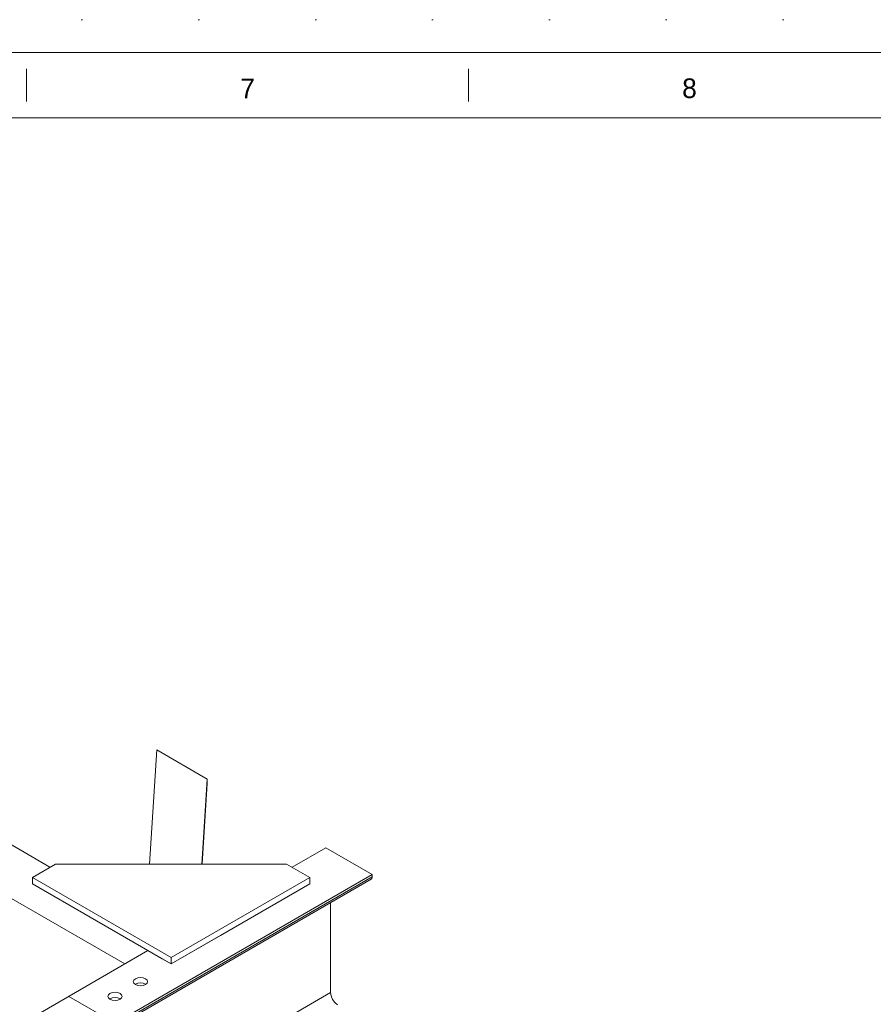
# Model space of a CAD drawing. Header units: millimetres. Extents: x -1413 to 6997, y -739331 to -733391.
# Tile 14 of 47: x 2781 to 4087, y -734896 to -733391. Entities that reach past the tile are written whole.
import ezdxf

# ---------------------------------------------------------------- set-up
doc = ezdxf.new("R2010")
doc.units = ezdxf.units.MM
doc.header["$MEASUREMENT"] = 0
doc.linetypes.add('DGN Style 1', pattern=[178.733029, 0.297393, -178.435636])
doc.layers.add('Side Slip Cradle Stbd', color=7, linetype='Continuous', lineweight=0)
doc.styles.add('Style-ENGINEERING', font='ENGINEERING.shx')

# ---------------------------------------------------------------- blocks, each defined once
blk = doc.blocks.new('*U59')
for p, q in [((-0.03, 2844.95), (-0.03, 2894.95)), ((675.8, 2844.95), (675.8, 2894.95))]:
    blk.add_line(p, q)
at = {"color": 7, "linetype": 'DGN Style 1', "lineweight": 0, "flags": 128}
blk.add_lwpolyline([(-4205.03, 2969.95), (4204.97, 2969.95), (4204.97, -2970.05), (-4205.03, -2970.05), (-4205.03, 2969.95)], close=True, dxfattribs=at)
at = {"color": 7, "linetype": 'Continuous', "lineweight": 0, "flags": 128}
blk.add_lwpolyline([(-4155.03, 2919.95), (4154.97, 2919.95), (4154.97, -2920.05), (-4155.03, -2920.05), (-4155.03, 2919.95)], close=True, dxfattribs=at)
at = {"color": 7, "linetype": 'Continuous', "lineweight": 13, "flags": 128}
blk.add_lwpolyline([(-4055.03, 2819.95), (4054.97, 2819.95), (4054.97, -2820.05), (-4055.03, -2820.05), (-4055.03, 2819.95)], close=True, dxfattribs=at)
at = {"layer": 'Side Slip Cradle Stbd', "color": 7, "linetype": 'Continuous', "lineweight": 0}
for p, q in [((198.89, 1853.7), (187.74, 1679.31)), ((276.09, 1809.13), (198.89, 1853.7)), ((198.89, 1853.7), (198.89, 1853.7)), ((276.09, 1809.13), (267.8, 1679.31)), ((276.09, 1802.6), (276.09, 1809.13)), ((276.09, 1802.6), (268.21, 1679.31)), ((-138.66, 1775.01), (35.59, 1674.41)), ((-209.37, 1734.19), (150.14, 1526.62)), ((457.77, 1704.24), (406.11, 1674.41)), ((528.48, 1663.41), (457.77, 1704.24)), ((528.48, 1663.41), (135.13, 1436.31)), ((528.48, 1659.64), (135.13, 1432.54)), ((528.48, 1659.64), (528.48, 1663.41)), ((464.84, 1482.94), (464.84, 1620.2)), ((-48.16, 1412.14), (185.49, 1547.04)), ((169.82, 1505.46), (174.03, 1505.94)), ((64.42, 1477.14), (135.13, 1436.31)), ((71.5, 1255.84), (464.84, 1482.94)), ((145.3, 1479.57), (142.91, 1481.63)), ((146.13, 1477.14), (145.3, 1479.57)), ((142.91, 1473.46), (143.39, 1473.05)), ((475.26, 1463.91), (471.21, 1467.52))]:
    blk.add_line(p, q, dxfattribs=at)
at = {"layer": 'Side Slip Cradle Stbd', "color": 30, "linetype": 'Continuous', "lineweight": 0}
for p, q in [((8.72, 1649.1), (8.72, 1658.9)), ((432.98, 1649.1), (432.98, 1658.9)), ((220.85, 1526.62), (220.85, 1536.42))]:
    blk.add_line(p, q, dxfattribs=at)
at = {"layer": 'Side Slip Cradle Stbd', "color": 30, "linetype": 'Continuous', "lineweight": 0, "flags": 128}
for points in [[(432.98, 1658.9), (220.85, 1536.42), (8.72, 1658.9), (44.07, 1679.31), (397.62, 1679.31), (432.98, 1658.9)], [(432.98, 1649.1), (220.85, 1526.62), (8.72, 1649.1), (8.72, 1649.1)]]:
    blk.add_lwpolyline(points, dxfattribs=at)
at = {"layer": 'Side Slip Cradle Stbd', "color": 7, "linetype": 'Continuous', "lineweight": 0, "flags": 128}
for points in [[(528.48, 1659.64), (528.09, 1657.49), (526.98, 1656.08), (133.63, 1428.98), (133.63, 1428.98)], [(8.72, 1649.1), (8.72, 1649.1), (185.49, 1547.04)], [(185.49, 1547.04), (207.26, 1534.47), (220.85, 1526.62), (296.45, 1570.27), (432.98, 1649.1), (432.98, 1649.1)], [(163.03, 1499.59), (163.86, 1502.02), (166.25, 1504.08), (169.82, 1505.46)], [(174.03, 1505.94), (178.24, 1505.46), (181.8, 1504.08), (184.19, 1502.02), (185.03, 1499.59)], [(163.03, 1499.59), (163.03, 1499.59), (163.86, 1497.16), (166.25, 1495.1), (169.82, 1493.72), (174.03, 1493.24), (178.24, 1493.72), (181.8, 1495.1), (184.19, 1497.16), (185.03, 1499.59), (185.03, 1499.59)], [(182.28, 1495.51), (181.8, 1495.92), (178.24, 1497.29), (174.03, 1497.78), (169.82, 1497.29), (166.25, 1495.92), (165.77, 1495.51)], [(182.28, 1495.51), (181.8, 1495.92), (178.24, 1497.29), (174.03, 1497.78), (169.82, 1497.29), (166.25, 1495.92), (165.77, 1495.51)], [(142.91, 1481.63), (139.34, 1483), (135.13, 1483.49), (130.93, 1483), (127.36, 1481.63), (124.97, 1479.57), (124.13, 1477.14)], [(146.13, 1477.14), (146.13, 1477.14), (145.3, 1474.71), (142.91, 1472.65), (139.34, 1471.27), (135.13, 1470.79), (130.93, 1471.27), (127.36, 1472.65), (124.97, 1474.71), (124.13, 1477.14), (124.13, 1477.14)], [(126.88, 1473.05), (127.36, 1473.46), (130.93, 1474.84), (135.13, 1475.32), (139.34, 1474.84), (142.91, 1473.46)], [(143.39, 1473.05), (142.91, 1473.46), (139.34, 1474.84), (135.13, 1475.32), (130.93, 1474.84), (127.36, 1473.46), (126.88, 1473.05)], [(471.21, 1467.52), (467.84, 1472.35), (465.62, 1477.73), (464.84, 1482.94)]]:
    blk.add_lwpolyline(points, dxfattribs=at)
at = {"char_height": 30, "attachment_point": 5, "line_spacing_factor": 1.2, "style": 'Style-ENGINEERING'}
for s, insert in [('7', (337.88, 2864.95)), ('8', (1013.72, 2864.95))]:
    blk.add_mtext(s, dxfattribs=dict(at, insert=insert))

msp = doc.modelspace()

# ---------------------------------------------------------------- block references
at = {"layer": 'Side Slip Cradle Stbd', "color": 7, "linetype": 'Continuous', "lineweight": 0}
msp.add_blockref('*U59', (2791.75, -736360.85), dxfattribs=at)

doc.saveas('drawing.dxf')
